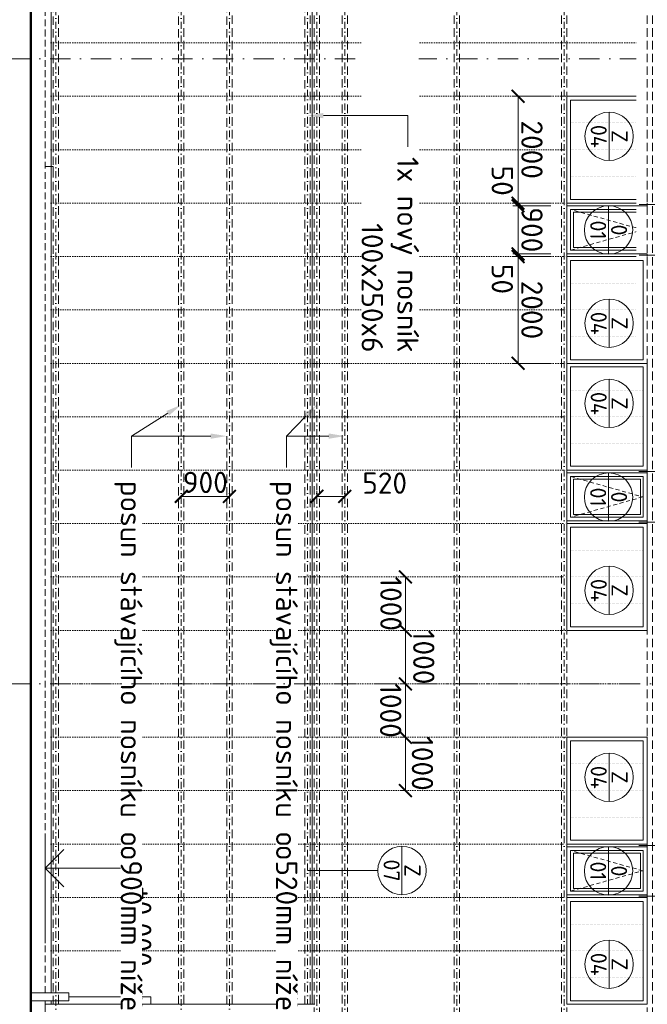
# Model space of a CAD drawing. Header units: millimetres. Extents: x -796345 to 3713765, y -2985421 to 2187451.
# Tile 33 of 256: x -85901 to -74150, y 5700 to 24134. Entities that reach past the tile are written whole.
import ezdxf
from ezdxf import colors
from ezdxf.entities.mleader import LeaderData, LeaderLine
from ezdxf.enums import TextEntityAlignment as Align
from ezdxf.math import Vec2, Vec3

# ---------------------------------------------------------------- set-up
doc = ezdxf.new("R2010")
doc.units = ezdxf.units.MM
doc.header["$PDMODE"] = 1
for name, pattern in [('CARKOVANA', [5, 3, -2]), ('CENTERX2', [101.6, 63.5, -12.7, 12.7, -12.7]), ('DASHDOT', [25.4, 12.7, -6.35, 0, -6.35]), ('DOT', [6.35, 0, -6.35]), ('HIDDEN', [9.525, 6.35, -3.175])]:
    doc.linetypes.add(name, pattern=pattern)
doc.layers.get('Defpoints').update_dxf_attribs({"color": 8})
for name, color, linetype, lineweight in [('A99_N_kce-pohl', 1, 'Continuous', 9), ('A99_N_kce-rez-ten', 4, 'Continuous', 9), ('A99_N_koty-200', 5, 'Continuous', 5), ('A99_N_koty-200-vysk', 6, 'Continuous', 9), ('A99_N_osy', 1, 'CENTERX2', 9), ('A99_N_sraf', 252, 'Continuous', 0), ('A99_N_txt-popis-50', 240, 'Continuous', 9), ('A99_N_znaceni 200', 5, 'Continuous', 5), ('A99_S_kce-pohl', 7, 'Continuous', 5), ('A99_S_kce-rez-sil', 7, 'Continuous', 15), ('A99_S_osy', 1, 'CENTERX2', 5)]:
    doc.layers.add(name, color=color, linetype=linetype, lineweight=lineweight)
doc.styles.add('A99_kota', font='isocpeur.ttf', dxfattribs={"height": 2})
doc.styles.add('A99_popis', font='isocpeur.ttf')
doc.dimstyles.new('A99_kota_200 new', dxfattribs={"dimscale": 200, "dimtxt": 2, "dimasz": 1.2, "dimexe": 0.5, "dimexo": 1.5, "dimgap": 0.3, "dimtad": 1, "dimdec": 0, "dimzin": 3, "dimdsep": 46, "dimtxsty": 'A99_kota', "dimblk": 'ARCHTICK', "dimcen": 2.5, "dimazin": 2, "dimtfac": 0.75, "dimtdec": 0, "dimtmove": 2, "dimatfit": 0, "dimfxl": 4, "dimfxlon": 1, "dimtolj": 1, "dimtzin": 0, "dimlwd": 5, "dimlwe": 5, "dimarcsym": 0})

# ---------------------------------------------------------------- blocks, each defined once
blk = doc.blocks.new('*U60')
at = {"color": 0, "linetype": 'ByBlock', "lineweight": -2}
blk.add_line((3, 0), (-7, 0), dxfattribs=at)
for points in [[(0, 0), (0, 7.2), (0, 7.2), (-9.7, 7.2)], [(1.75, 1.75), (0, 0), (-1.75, 1.75)]]:
    blk.add_lwpolyline(points, dxfattribs=at)
at = {"color": 0, "linetype": 'ByBlock', "lineweight": -2, "style": 'A99_kota'}
blk.add_attdef('VYSKA', text='', height=2, dxfattribs=at).set_placement((-2, 9.95), align=Align.TOP_RIGHT)
blk.add_attdef('POPIS', text='', height=2, dxfattribs=at).set_placement((-9.2, 6.7), align=Align.TOP_LEFT)
blk = doc.blocks.new('*U99')
at = {"color": 0, "linetype": 'ByBlock'}
blk.add_line((-3.02, 0), (3.02, 0), dxfattribs=at)
blk.add_circle((0, 0), 3.02, dxfattribs=at)
at = {"color": 0, "linetype": 'ByBlock', "style": 'A99_popis'}
for tag, p in [('KATEGORIE', (0, 1.31)), ('PRVEK', (0, -1.3))]:
    blk.add_attdef(tag, text='', height=2, dxfattribs=at).set_placement(p, align=Align.MIDDLE_CENTER)
blk = doc.blocks.new('_ArchTick')
at = {"color": 0, "linetype": 'ByBlock', "const_width": 0.15}
blk.add_lwpolyline([(-0.5, -0.5), (0.5, 0.5)], dxfattribs=at)
blk = doc.blocks.new('*D496')
at = {"layer": 'A99_N_koty-200', "color": 0, "lineweight": 5, "transparency": 16777216}
for p, q in [((-87957, 26350), (-90735, 26350)), ((-90635, -950), (-90635, 26350)), ((-86635, -950), (-90735, -950))]:
    blk.add_line(p, q, dxfattribs=at)
at = {"layer": 'Defpoints', "color": 0, "linetype": 'Continuous', "lineweight": 0, "transparency": 16777216}
for p in [(-90635, 26350), (-87657, 26350), (-85045, -950)]:
    blk.add_point(p, dxfattribs=at)
at = {"layer": 'A99_N_koty-200', "color": 0, "linetype": 'Continuous', "lineweight": 5, "transparency": 16777216, "xscale": 240, "yscale": 240, "zscale": 240}
for p, rotation in [((-90635, 26350), 90), ((-90635, -950), 270)]:
    blk.add_blockref('_ArchTick', p, dxfattribs=dict(at, rotation=rotation))
at = {"layer": 'A99_N_koty-200', "color": 0, "linetype": 'Continuous', "lineweight": 5, "transparency": 16777216, "insert": (-90107, 12173), "char_height": 400, "attachment_point": 5, "rotation": 270, "style": 'A99_kota', "bg_fill": 3, "box_fill_scale": 1.1, "bg_fill_color": 256, "bg_fill_true_color": 13158600, "bg_fill_transparency": 0}
blk.add_mtext('\\A1;I. ETAPA', dxfattribs=at)
blk = doc.blocks.new('*D513')
at = {"layer": 'A99_N_koty-200', "color": 0, "lineweight": 5, "transparency": 16777216}
for p, q in [((-80555, 41205), (-80555, 41305)), ((-80195, 40405), (-80195, 41305)), ((-80555, 41205), (-80195, 41205))]:
    blk.add_line(p, q, dxfattribs=at)
at = {"layer": 'Defpoints', "color": 0, "lineweight": 0, "transparency": 16777216}
for p in [(-80555, 41205), (-80195, 41205), (-80195, 20178)]:
    blk.add_point(p, dxfattribs=at)
at = {"layer": 'A99_N_koty-200', "color": 0, "lineweight": 5, "transparency": 16777216, "xscale": 240, "yscale": 240, "zscale": 240, "rotation": 180}
blk.add_blockref('_ArchTick', (-80555, 41205), dxfattribs=at)
at = {"layer": 'A99_N_koty-200', "color": 0, "lineweight": 5, "transparency": 16777216, "xscale": 240, "yscale": 240, "zscale": 240}
blk.add_blockref('_ArchTick', (-80195, 41205), dxfattribs=at)
at = {"layer": 'A99_N_koty-200', "color": 0, "transparency": 16777216, "insert": (-80350, 41475), "char_height": 400, "attachment_point": 5, "style": 'A99_kota'}
blk.add_mtext('\\A1;360', dxfattribs=at)
blk = doc.blocks.new('*D516')
at = {"layer": 'A99_N_koty-200', "color": 0, "lineweight": 5, "transparency": 16777216}
for p, q in [((-81975, 15402.5), (-81975, 15110)), ((-82875, 15210), (-82875, 15110)), ((-82875, 15210), (-81975, 15210))]:
    blk.add_line(p, q, dxfattribs=at)
at = {"layer": 'Defpoints', "color": 0, "lineweight": 0, "transparency": 16777216}
for p in [(-81975, 15702.5), (-82875, 15280), (-81975, 15210)]:
    blk.add_point(p, dxfattribs=at)
at = {"layer": 'A99_N_koty-200', "color": 0, "lineweight": 5, "transparency": 16777216, "xscale": 240, "yscale": 240, "zscale": 240}
for p, rotation in [((-82875, 15210), 179.9999999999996), ((-81975, 15210), 359.9999999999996)]:
    blk.add_blockref('_ArchTick', p, dxfattribs=dict(at, rotation=rotation))
at = {"layer": 'A99_N_koty-200', "color": 0, "transparency": 16777216, "insert": (-82425, 15470), "char_height": 400, "attachment_point": 5, "style": 'A99_kota'}
blk.add_mtext('\\A1;900', dxfattribs=at)
blk = doc.blocks.new('*D517')
at = {"layer": 'A99_N_koty-200', "color": 0, "lineweight": 5, "transparency": 16777216}
for p, q in [((-80335, 15210), (-80335, 15310)), ((-79815, 15210), (-79815, 15310)), ((-80335, 15210), (-79815, 15210))]:
    blk.add_line(p, q, dxfattribs=at)
at = {"layer": 'Defpoints', "color": 0, "lineweight": 0, "transparency": 16777216}
for p in [(-80335, 15210), (-79815, 15210), (-79815, 15210)]:
    blk.add_point(p, dxfattribs=at)
at = {"layer": 'A99_N_koty-200', "color": 0, "lineweight": 5, "transparency": 16777216, "xscale": 240, "yscale": 240, "zscale": 240}
for p, rotation in [((-80335, 15210), 179.9999999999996), ((-79815, 15210), 359.9999999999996)]:
    blk.add_blockref('_ArchTick', p, dxfattribs=dict(at, rotation=rotation))
at = {"layer": 'A99_N_koty-200', "color": 0, "transparency": 16777216, "insert": (-79067.5, 15457.5), "char_height": 400, "attachment_point": 5, "style": 'A99_kota'}
blk.add_mtext('\\A1;520', dxfattribs=at)
blk = doc.blocks.new('*D519')
at = {"layer": 'A99_N_koty-200', "color": 0, "lineweight": 5, "transparency": 16777216}
for p, q in [((-75955, 22700), (-76670, 22700)), ((-76570, 22700), (-76570, 20700)), ((-75955, 20700), (-76670, 20700))]:
    blk.add_line(p, q, dxfattribs=at)
at = {"layer": 'Defpoints', "color": 0, "lineweight": 0, "transparency": 16777216}
for p in [(-75655, 22700), (-76570, 20700), (-75655, 20700)]:
    blk.add_point(p, dxfattribs=at)
at = {"layer": 'A99_N_koty-200', "color": 0, "lineweight": 5, "transparency": 16777216, "xscale": 240, "yscale": 240, "zscale": 240}
for p, rotation in [((-76570, 22700), 90), ((-76570, 20700), 270)]:
    blk.add_blockref('_ArchTick', p, dxfattribs=dict(at, rotation=rotation))
at = {"layer": 'A99_N_koty-200', "color": 0, "transparency": 16777216, "insert": (-76310, 21700), "char_height": 400, "attachment_point": 5, "rotation": 270, "style": 'A99_kota'}
blk.add_mtext('\\A1;2000', dxfattribs=at)
blk = doc.blocks.new('*D520')
at = {"layer": 'A99_N_koty-200', "color": 0, "lineweight": 5, "transparency": 16777216}
for p, q in [((-76570, 20700), (-76570, 20940)), ((-75955, 20700), (-76670, 20700)), ((-75955, 20650), (-76670, 20650)), ((-76570, 20700), (-76570, 20650)), ((-76570, 20650), (-76570, 20410))]:
    blk.add_line(p, q, dxfattribs=at)
at = {"layer": 'Defpoints', "color": 0, "lineweight": 0, "transparency": 16777216}
for p in [(-76570, 20650), (-75655, 20700), (-75655, 20650)]:
    blk.add_point(p, dxfattribs=at)
at = {"layer": 'A99_N_koty-200', "color": 0, "lineweight": 5, "transparency": 16777216, "xscale": 240, "yscale": 240, "zscale": 240}
for p, rotation in [((-76570, 20700), 270), ((-76570, 20650), 90)]:
    blk.add_blockref('_ArchTick', p, dxfattribs=dict(at, rotation=rotation))
at = {"layer": 'A99_N_koty-200', "color": 0, "transparency": 16777216, "insert": (-76865, 21120), "char_height": 400, "attachment_point": 5, "rotation": 270, "style": 'A99_kota'}
blk.add_mtext('\\A1;50', dxfattribs=at)
blk = doc.blocks.new('*D521')
at = {"layer": 'A99_N_koty-200', "color": 0, "lineweight": 5, "transparency": 16777216}
for p, q in [((-75955, 20650), (-76670, 20650)), ((-76570, 20650), (-76570, 19750)), ((-75955, 19750), (-76670, 19750))]:
    blk.add_line(p, q, dxfattribs=at)
at = {"layer": 'Defpoints', "color": 0, "lineweight": 0, "transparency": 16777216}
for p in [(-75655, 20650), (-76570, 19750), (-75655, 19750)]:
    blk.add_point(p, dxfattribs=at)
at = {"layer": 'A99_N_koty-200', "color": 0, "lineweight": 5, "transparency": 16777216, "xscale": 240, "yscale": 240, "zscale": 240}
for p, rotation in [((-76570, 20650), 90), ((-76570, 19750), 270)]:
    blk.add_blockref('_ArchTick', p, dxfattribs=dict(at, rotation=rotation))
at = {"layer": 'A99_N_koty-200', "color": 0, "transparency": 16777216, "insert": (-76310, 20200), "char_height": 400, "attachment_point": 5, "rotation": 270, "style": 'A99_kota'}
blk.add_mtext('\\A1;900', dxfattribs=at)
blk = doc.blocks.new('*D522')
at = {"layer": 'A99_N_koty-200', "color": 0, "lineweight": 5, "transparency": 16777216}
for p, q in [((-75955, 19700), (-76670, 19700)), ((-76570, 17700), (-76570, 19700)), ((-75955, 17700), (-76670, 17700))]:
    blk.add_line(p, q, dxfattribs=at)
at = {"layer": 'Defpoints', "color": 0, "lineweight": 0, "transparency": 16777216}
for p in [(-76570, 19700), (-75655, 19700), (-75655, 17700)]:
    blk.add_point(p, dxfattribs=at)
at = {"layer": 'A99_N_koty-200', "color": 0, "lineweight": 5, "transparency": 16777216, "xscale": 240, "yscale": 240, "zscale": 240}
for p, rotation in [((-76570, 19700), 90), ((-76570, 17700), 270)]:
    blk.add_blockref('_ArchTick', p, dxfattribs=dict(at, rotation=rotation))
at = {"layer": 'A99_N_koty-200', "color": 0, "transparency": 16777216, "insert": (-76310, 18700), "char_height": 400, "attachment_point": 5, "rotation": 270, "style": 'A99_kota'}
blk.add_mtext('\\A1;2000', dxfattribs=at)
blk = doc.blocks.new('*D523')
at = {"layer": 'A99_N_koty-200', "color": 0, "lineweight": 5, "transparency": 16777216}
for p, q in [((-76570, 19750), (-76570, 19990)), ((-75955, 19750), (-76670, 19750)), ((-76570, 19700), (-76570, 19750)), ((-75955, 19700), (-76670, 19700)), ((-76570, 19700), (-76570, 19460))]:
    blk.add_line(p, q, dxfattribs=at)
at = {"layer": 'Defpoints', "color": 0, "lineweight": 0, "transparency": 16777216}
for p in [(-76570, 19750), (-75655, 19750), (-75655, 19700)]:
    blk.add_point(p, dxfattribs=at)
at = {"layer": 'A99_N_koty-200', "color": 0, "lineweight": 5, "transparency": 16777216, "xscale": 240, "yscale": 240, "zscale": 240}
for p, rotation in [((-76570, 19750), 270), ((-76570, 19700), 90)]:
    blk.add_blockref('_ArchTick', p, dxfattribs=dict(at, rotation=rotation))
at = {"layer": 'A99_N_koty-200', "color": 0, "transparency": 16777216, "insert": (-76865, 19280), "char_height": 400, "attachment_point": 5, "rotation": 270, "style": 'A99_kota'}
blk.add_mtext('\\A1;50', dxfattribs=at)
blk = doc.blocks.new('*D524')
at = {"layer": 'A99_N_koty-200', "color": 0, "lineweight": 5, "transparency": 16777216}
for p, q in [((-78680, 12700), (-78780, 12700)), ((-78680, 11700), (-78680, 12700)), ((-78680, 11700), (-78780, 11700))]:
    blk.add_line(p, q, dxfattribs=at)
at = {"layer": 'Defpoints', "color": 0, "lineweight": 0, "transparency": 16777216}
for p in [(-78680, 12700), (-78680, 12700), (-78680, 11700)]:
    blk.add_point(p, dxfattribs=at)
at = {"layer": 'A99_N_koty-200', "color": 0, "lineweight": 5, "transparency": 16777216, "xscale": 240, "yscale": 240, "zscale": 240}
for p, rotation in [((-78680, 12700), 90), ((-78680, 11700), 270)]:
    blk.add_blockref('_ArchTick', p, dxfattribs=dict(at, rotation=rotation))
at = {"layer": 'A99_N_koty-200', "color": 0, "transparency": 16777216, "insert": (-78335, 12200), "char_height": 400, "attachment_point": 5, "rotation": 270, "style": 'A99_kota'}
blk.add_mtext('\\A1;1000', dxfattribs=at)
blk = doc.blocks.new('*D525')
at = {"layer": 'A99_N_koty-200', "color": 0, "lineweight": 5, "transparency": 16777216}
for p, q in [((-78680, 13700), (-78780, 13700)), ((-78680, 12700), (-78680, 13700)), ((-78680, 12700), (-78780, 12700))]:
    blk.add_line(p, q, dxfattribs=at)
at = {"layer": 'Defpoints', "color": 0, "lineweight": 0, "transparency": 16777216}
for p in [(-78680, 13700), (-78680, 13700), (-78680, 12700)]:
    blk.add_point(p, dxfattribs=at)
at = {"layer": 'A99_N_koty-200', "color": 0, "lineweight": 5, "transparency": 16777216, "xscale": 240, "yscale": 240, "zscale": 240}
for p, rotation in [((-78680, 13700), 90), ((-78680, 12700), 270)]:
    blk.add_blockref('_ArchTick', p, dxfattribs=dict(at, rotation=rotation))
at = {"layer": 'A99_N_koty-200', "color": 0, "transparency": 16777216, "insert": (-78950, 13200), "char_height": 400, "attachment_point": 5, "rotation": 270, "style": 'A99_kota'}
blk.add_mtext('\\A1;1000', dxfattribs=at)
blk = doc.blocks.new('*D526')
at = {"layer": 'A99_N_koty-200', "color": 0, "lineweight": 5, "transparency": 16777216}
for p, q in [((-78680, 11700), (-78780, 11700)), ((-78680, 11700), (-78680, 10700)), ((-78680, 10700), (-78780, 10700))]:
    blk.add_line(p, q, dxfattribs=at)
at = {"layer": 'Defpoints', "color": 0, "lineweight": 0, "transparency": 16777216}
for p in [(-78680, 11700), (-78680, 10700), (-78680, 10700)]:
    blk.add_point(p, dxfattribs=at)
at = {"layer": 'A99_N_koty-200', "color": 0, "lineweight": 5, "transparency": 16777216, "xscale": 240, "yscale": 240, "zscale": 240}
for p, rotation in [((-78680, 11700), 90), ((-78680, 10700), 270)]:
    blk.add_blockref('_ArchTick', p, dxfattribs=dict(at, rotation=rotation))
at = {"layer": 'A99_N_koty-200', "color": 0, "transparency": 16777216, "insert": (-78955, 11200), "char_height": 400, "attachment_point": 5, "rotation": 270, "style": 'A99_kota'}
blk.add_mtext('\\A1;1000', dxfattribs=at)
blk = doc.blocks.new('*D527')
at = {"layer": 'A99_N_koty-200', "color": 0, "lineweight": 5, "transparency": 16777216}
for p, q in [((-78680, 10700), (-78780, 10700)), ((-78680, 10700), (-78680, 9700)), ((-78680, 9700), (-78780, 9700))]:
    blk.add_line(p, q, dxfattribs=at)
at = {"layer": 'Defpoints', "color": 0, "lineweight": 0, "transparency": 16777216}
for p in [(-78680, 10700), (-78680, 9700), (-78680, 9700)]:
    blk.add_point(p, dxfattribs=at)
at = {"layer": 'A99_N_koty-200', "color": 0, "lineweight": 5, "transparency": 16777216, "xscale": 240, "yscale": 240, "zscale": 240}
for p, rotation in [((-78680, 10700), 90), ((-78680, 9700), 270)]:
    blk.add_blockref('_ArchTick', p, dxfattribs=dict(at, rotation=rotation))
at = {"layer": 'A99_N_koty-200', "color": 0, "transparency": 16777216, "insert": (-78360, 10210), "char_height": 400, "attachment_point": 5, "rotation": 270, "style": 'A99_kota'}
blk.add_mtext('\\A1;1000', dxfattribs=at)

msp = doc.modelspace()

# ---------------------------------------------------------------- linework, layer by layer
at = {"layer": 'A99_N_kce-pohl', "color": 7, "linetype": 'HIDDEN', "lineweight": 5, "ltscale": 20}
msp.add_line((-85425, 5915.1), (-85425, 100450), dxfattribs=at)
at = {"layer": 'A99_N_kce-pohl', "color": 1, "linetype": 'Continuous', "lineweight": 9}
for p, q in [((-85309.9, 24515), (-85309.9, 5915)), ((-80375, 5700), (-85425, 5700))]:
    msp.add_line(p, q, dxfattribs=at)
at = {"layer": 'A99_N_kce-pohl', "color": 1, "lineweight": 9}
msp.add_lwpolyline([(-80425, 5700), (-80425, 24515)], dxfattribs=at)
at = {"layer": 'A99_N_kce-pohl', "linetype": 'Continuous', "lineweight": 5, "ltscale": 0.5}
for points in [[(-74155, 22700), (-74155, 20700), (-75655, 20700), (-75655, 22700)], [(-74225, 22630), (-74225, 20770), (-75585, 20770), (-75585, 22630)], [(-74155, 20700), (-74155, 19700), (-75655, 19700), (-75655, 20700)], [(-74225, 20580), (-74225, 19820), (-75585, 19820), (-75585, 20580)], [(-74275, 20530), (-74275, 19870), (-75535, 19870), (-75535, 20530)], [(-74155, 17700), (-74155, 19700), (-75655, 19700), (-75655, 17700)]]:
    msp.add_lwpolyline(points, close=True, dxfattribs=at)
at = {"layer": 'A99_N_kce-pohl', "linetype": 'DOT', "lineweight": 5, "ltscale": 4}
for points in [[(-75575, 22200), (-74235, 22200)], [(-75575, 21700), (-74235, 21700)], [(-75575, 21200), (-74235, 21200)], [(-75575, 19200), (-74235, 19200)], [(-75575, 18700), (-74235, 18700)], [(-75575, 18200), (-74235, 18200)]]:
    msp.add_lwpolyline(points, dxfattribs=at)
at = {"layer": 'A99_N_kce-pohl', "linetype": 'CARKOVANA', "lineweight": 5, "ltscale": 25}
msp.add_lwpolyline([(-75585, 19820), (-74235, 20200), (-75585, 20580)], dxfattribs=at)
at = {"layer": 'A99_N_kce-pohl', "color": 1, "linetype": 'Continuous', "lineweight": 5}
msp.add_lwpolyline([(-85309.9, 5765), (-85309.9, 5700)], dxfattribs=at)
at = {"layer": 'A99_N_osy', "linetype": 'DASHDOT', "lineweight": 9, "ltscale": 30}
msp.add_lwpolyline([(-89905, 23400), (-69440, 23400)], dxfattribs=at)
at = {"layer": 'A99_N_sraf', "linetype": 'DOT', "lineweight": 5, "ltscale": 7}
for points in [[(-85309.9, 23700), (-72365.4, 23700)], [(-85309.9, 22700), (-72257, 22700)], [(-85309.9, 21700), (-75655, 21700)], [(-85309.9, 20700), (-75655, 20700)], [(-85309.9, 19700), (-75655, 19700)], [(-85309.9, 18700), (-75655, 18700)], [(-85309.9, 17700), (-75655, 17700)], [(-85309.9, 16700), (-75655, 16700)], [(-85309.9, 15700), (-75655, 15700)], [(-85309.9, 14700), (-75655, 14700)], [(-85309.9, 13700), (-75655, 13700)], [(-85309.9, 12700), (-71173.4, 12700)], [(-85309.9, 11700), (-71065, 11700)], [(-85309.9, 10700), (-71173.4, 10700)], [(-85309.9, 9700), (-75655, 9700)], [(-85309.9, 8700), (-75655, 8700)], [(-85309.9, 7700), (-75655, 7700)], [(-85309.9, 6700), (-75655, 6700)]]:
    msp.add_lwpolyline(points, dxfattribs=at)
at = {"layer": 'A99_S_kce-pohl', "lineweight": 9}
msp.add_line((-85425, 715), (-85425, 5765), dxfattribs=at)
msp.add_lwpolyline([(-85695, 5915.1), (-84980, 5915), (-84980, 5765), (-85695, 5765)], dxfattribs=at)
at = {"layer": 'A99_S_kce-rez-sil', "color": 30, "linetype": 'HIDDEN', "lineweight": 0, "ltscale": 25}
msp.add_lwpolyline([(-82025, 5700), (-82025, 24450), (-81925, 24450), (-81925, 5700)], dxfattribs=at)

# ---------------------------------------------------------------- block references
at = {"layer": 'A99_N_koty-200-vysk', "lineweight": 5}
ref = msp.add_blockref('*U60', (-85425, 8247.5), dxfattribs=dict(at, xscale=-200, yscale=200, zscale=200, rotation=269.9999999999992))
ref.add_attrib('VYSKA', '±0,000', dxfattribs={"layer": '0', "color": 0, "linetype": 'ByBlock', "lineweight": -2, "height": 400, "rotation": 270, "style": 'A99_kota'}).set_placement((-83435, 6407.5), align=Align.TOP_RIGHT)
at = {"layer": 'A99_N_znaceni 200', "xscale": 150, "yscale": 150, "zscale": 150, "rotation": 270}
for p, values in [((-74865, 21950), {'KATEGORIE': 'Z', 'PRVEK': '04'}), ((-74875, 20196.9), {'KATEGORIE': '0', 'PRVEK': '01'})]:
    msp.add_blockref('*U99', p, dxfattribs=at).add_auto_attribs(values)

# ---------------------------------------------------------------- next in the draw order: dimensions: what is measured, and where the dimension line sits
at = {"layer": 'A99_N_koty-200', "color": 1, "linetype": 'Continuous', "lineweight": 5}
dim = msp.add_linear_dim(base=(-90635, 26350), p1=(-85045, -950), p2=(-87657.3, 26350), angle=90, text='I. ETAPA', dimstyle='A99_kota_200 new', override={"dimscale": 0, "dimtix": 0, "dimtofl": 1, "dimtmove": 2, "dimatfit": 0, "dimfxl": 20, "dimtfill": 1}, dxfattribs=at)
dim.commit()
dim.dimension.update_dxf_attribs({"geometry": '*D496', "text_midpoint": (-90107.5, 12172.5), "dimtype": 128})

# ---------------------------------------------------------------- next in the draw order: leaders
at = {"layer": 'A99_N_txt-popis-50', "lineweight": 9}
ml = msp.add_multileader_mtext('Standard', dxfattribs=at)
ml.set_content('\\A1;{\\C256;vertikalní panely budou v úrovni +5,000 m (horní hrana vrat) horizontálně rozděleny na dvě části. }', color=1, style='A99_popis')
ml.set_leader_properties(color=256, linetype='ByLayer', lineweight=-1)
ml.build(insert=Vec2(0, 0))
ml.multileader.update_dxf_attribs({"dogleg_length": 1, "arrow_head_size": 300, "scale": 200})
ctx = ml.context
ctx.base_point, ctx.scale, ctx.char_height, ctx.arrow_head_size, ctx.landing_gap_size, ctx.plane_origin, ctx.plane_x_axis, ctx.plane_y_axis = Vec3(-74217.5, 61732.5), 200, 400, 300, 250, Vec3(-82778.5, 49152.5), Vec3(0, -1), Vec3(1, 0)
notes = []
notes.append((ctx, [(1, (1, 1, 0), (-74217.5, 45587.5), (0, 1), 585, [(0, [(-80425, 45582.5)], 0, [])])]))
ctx.mtext.insert, ctx.mtext.text_direction, ctx.mtext.rotation, ctx.mtext.width, ctx.mtext.defined_height, ctx.mtext.flow_direction = Vec3(-73957.5, 61482.5), Vec3(0, -1), 4.712389, 15234.519, 2541.3, 5
ctx.mtext.has_bg_fill, ctx.mtext.bg_color, ctx.mtext.bg_scale_factor, ctx.mtext.bg_transparency, ctx.mtext.use_window_bg_color = 1, -1073741824, 1, 0, 1
for ctx, leaders in notes:
    for number, flags, end, landing, length, lines in leaders:
        leader = LeaderData()
        leader.index, (leader.has_last_leader_line, leader.has_dogleg_vector, leader.attachment_direction) = number, flags
        leader.last_leader_point, leader.dogleg_vector, leader.dogleg_length = Vec3(end), Vec3(landing), length
        for number, points, colour, breaks in lines:
            line = LeaderLine()
            line.index, line.vertices, line.color, line.breaks = number, Vec3.list(points), colors.encode_raw_color(colour), breaks
            leader.lines.append(line)
        ctx.leaders.append(leader)

# ---------------------------------------------------------------- next in the draw order: linework, layer by layer
at = {"layer": 'A99_N_kce-pohl', "color": 7, "lineweight": 50}
msp.add_lwpolyline([(-85695, 24515), (-85695, -11482.5)], dxfattribs=at)
at = {"layer": 'A99_N_kce-pohl', "linetype": 'Continuous', "lineweight": 5, "ltscale": 0.5}
for points in [[(-74155, 20700), (-74155, 20650), (-75655, 20650)], [(-74155, 19700), (-74155, 19750), (-75655, 19750)], [(-74155, 15700), (-74155, 15650), (-75655, 15650)], [(-74155, 14700), (-74155, 14750), (-75655, 14750)], [(-74155, 8700), (-74155, 8650), (-75655, 8650)], [(-74155, 7700), (-74155, 7750), (-75655, 7750)]]:
    msp.add_lwpolyline(points, dxfattribs=at)
for points in [[(-74225, 17763.8), (-74225, 19623.8), (-75585, 19623.8), (-75585, 17763.8)], [(-74155, 17700), (-74155, 15700), (-75655, 15700), (-75655, 17700)], [(-74225, 17636.2), (-74225, 15776.2), (-75585, 15776.2), (-75585, 17636.2)], [(-74155, 14700), (-74155, 15700), (-75655, 15700), (-75655, 14700)], [(-74225, 14820), (-74225, 15580), (-75585, 15580), (-75585, 14820)], [(-74275, 14870), (-74275, 15530), (-75535, 15530), (-75535, 14870)], [(-74155, 12700), (-74155, 14700), (-75655, 14700), (-75655, 12700)], [(-74225, 12770), (-74225, 14630), (-75585, 14630), (-75585, 12770)], [(-74155, 10700), (-74155, 8700), (-75655, 8700), (-75655, 10700)], [(-74225, 10630), (-74225, 8770), (-75585, 8770), (-75585, 10630)], [(-74155, 8700), (-74155, 7700), (-75655, 7700), (-75655, 8700)], [(-74225, 8580), (-74225, 7820), (-75585, 7820), (-75585, 8580)], [(-74275, 8530), (-74275, 7870), (-75535, 7870), (-75535, 8530)], [(-74155, 5700), (-74155, 7700), (-75655, 7700), (-75655, 5700)], [(-74225, 5763.8), (-74225, 7623.8), (-75585, 7623.8), (-75585, 5763.8)]]:
    msp.add_lwpolyline(points, close=True, dxfattribs=at)
at = {"layer": 'A99_N_kce-pohl', "linetype": 'DOT', "lineweight": 5, "ltscale": 4}
for points in [[(-75575, 17200), (-74235, 17200)], [(-75575, 16700), (-74235, 16700)], [(-75575, 16200), (-74235, 16200)], [(-75575, 14200), (-74235, 14200)], [(-75575, 13700), (-74235, 13700)], [(-75575, 13200), (-74235, 13200)], [(-75575, 10200), (-74235, 10200)], [(-75575, 9700), (-74235, 9700)], [(-75575, 9200), (-74235, 9200)], [(-75575, 7200), (-74235, 7200)], [(-75575, 6700), (-74235, 6700)], [(-75575, 6200), (-74235, 6200)]]:
    msp.add_lwpolyline(points, dxfattribs=at)
at = {"layer": 'A99_N_kce-pohl', "linetype": 'CARKOVANA', "lineweight": 5, "ltscale": 25}
for points in [[(-75585, 15580), (-74235, 15200), (-75585, 14820)], [(-75585, 7820), (-74235, 8200), (-75585, 8580)]]:
    msp.add_lwpolyline(points, dxfattribs=at)
at = {"layer": 'A99_N_kce-pohl', "color": 1, "linetype": 'Continuous', "lineweight": 5}
msp.add_lwpolyline([(-83447.5, 5700), (-83447.5, 5840), (-84980, 5840)], dxfattribs=at)
at = {"layer": 'A99_N_kce-rez-ten', "color": 3, "linetype": 'Continuous', "lineweight": 0, "ltscale": 0.5}
msp.add_lwpolyline([(-85425, 21385), (-85275, 21385), (-85275, 21255)], dxfattribs=at)
at = {"layer": 'A99_N_znaceni 200'}
for points in [[(-73459.5, 20675), (-74300, 20675)], [(-73459.5, 19725), (-74300, 19725)], [(-73469.5, 15675), (-74310, 15675)], [(-73469.5, 14725), (-74310, 14725)], [(-73469.5, 8675), (-74310, 8675)], [(-73469.5, 7725), (-74310, 7725)]]:
    msp.add_lwpolyline(points, dxfattribs=at)
at = {"layer": 'A99_S_kce-rez-sil', "linetype": 'HIDDEN', "lineweight": 0, "ltscale": 25}
for points in [[(-85275, 5700), (-85275, 24450), (-85175, 24450), (-85175, 5700)], [(-80385, -950), (-80385, 24450), (-80285, 24450), (-80285, -950)], [(-77765, -950), (-77765, 24450), (-77665, 24450), (-77665, -950)], [(-75755, -950), (-75755, 24450), (-75655, 24450), (-75655, -950)], [(-74155, -950), (-74155, 24450), (-74055, 24450), (-74055, -950)]]:
    msp.add_lwpolyline(points, dxfattribs=at)
at = {"layer": 'A99_S_kce-rez-sil', "color": 1, "linetype": 'HIDDEN', "lineweight": 0, "ltscale": 25}
msp.add_lwpolyline([(-80565, 5700), (-80565, 24450), (-80465, 24450), (-80465, 5700)], dxfattribs=at)
at = {"layer": 'A99_S_kce-rez-sil', "color": 30, "linetype": 'HIDDEN', "lineweight": 0, "ltscale": 25}
msp.add_lwpolyline([(-79865, -950), (-79865, 24450), (-79765, 24450), (-79765, -950)], dxfattribs=at)
at = {"layer": 'A99_S_osy', "linetype": 'DASHDOT', "lineweight": 5, "ltscale": 10}
for points in [[(-85225, 24600), (-85225, -950)], [(-80515, 24600), (-80515, 5700)], [(-80335, 24600), (-80335, -950)], [(-77715, 24600), (-77715, -950)], [(-75705, 24600), (-75705, -950)]]:
    msp.add_lwpolyline(points, dxfattribs=at)

# ---------------------------------------------------------------- next in the draw order: block references
at = {"layer": 'A99_N_znaceni 200'}
ref = msp.add_blockref('*U99', (-74865, 18450), dxfattribs=dict(at, xscale=-150, yscale=150, zscale=150, rotation=270))
ref.add_attrib('KATEGORIE', 'Z', dxfattribs={"layer": '0', "color": 0, "linetype": 'ByBlock', "height": 300, "rotation": 270, "style": 'A99_popis'}).set_placement((-74668.5, 18450), align=Align.MIDDLE_CENTER)
ref.add_attrib('PRVEK', '04', dxfattribs={"layer": '0', "color": 0, "linetype": 'ByBlock', "height": 300, "rotation": 270, "style": 'A99_popis'}).set_placement((-75059.7, 18450), align=Align.MIDDLE_CENTER)
at = {"layer": 'A99_N_znaceni 200', "xscale": 150, "yscale": 150, "zscale": 150, "rotation": 270}
for p, values in [((-74865, 16950), {'KATEGORIE': 'Z', 'PRVEK': '04'}), ((-74875, 15196.9), {'KATEGORIE': '0', 'PRVEK': '01'}), ((-74865, 9950), {'KATEGORIE': 'Z', 'PRVEK': '04'}), ((-74875, 8196.9), {'KATEGORIE': '0', 'PRVEK': '01'})]:
    msp.add_blockref('*U99', p, dxfattribs=at).add_auto_attribs(values)
at = {"layer": 'A99_N_znaceni 200'}
ref = msp.add_blockref('*U99', (-74865, 13450), dxfattribs=dict(at, xscale=-150, yscale=150, zscale=150, rotation=270))
ref.add_attrib('KATEGORIE', 'Z', dxfattribs={"layer": '0', "color": 0, "linetype": 'ByBlock', "height": 300, "rotation": 270, "style": 'A99_popis'}).set_placement((-74668.5, 13450), align=Align.MIDDLE_CENTER)
ref.add_attrib('PRVEK', '04', dxfattribs={"layer": '0', "color": 0, "linetype": 'ByBlock', "height": 300, "rotation": 270, "style": 'A99_popis'}).set_placement((-75059.7, 13450), align=Align.MIDDLE_CENTER)
ref = msp.add_blockref('*U99', (-78743, 8205), dxfattribs=dict(at, xscale=-150, yscale=150, zscale=150, rotation=270))
ref.add_attrib('KATEGORIE', 'Z', dxfattribs={"layer": '0', "color": 0, "linetype": 'ByBlock', "height": 300, "rotation": 270, "style": 'A99_popis'}).set_placement((-78546.5, 8205), align=Align.MIDDLE_CENTER)
ref.add_attrib('PRVEK', '07', dxfattribs={"layer": '0', "color": 0, "linetype": 'ByBlock', "height": 300, "rotation": 270, "style": 'A99_popis'}).set_placement((-78937.7, 8205), align=Align.MIDDLE_CENTER)
ref = msp.add_blockref('*U99', (-74865, 6450), dxfattribs=dict(at, xscale=-150, yscale=150, zscale=150, rotation=270))
ref.add_attrib('KATEGORIE', 'Z', dxfattribs={"layer": '0', "color": 0, "linetype": 'ByBlock', "height": 300, "rotation": 270, "style": 'A99_popis'}).set_placement((-74668.5, 6450), align=Align.MIDDLE_CENTER)
ref.add_attrib('PRVEK', '04', dxfattribs={"layer": '0', "color": 0, "linetype": 'ByBlock', "height": 300, "rotation": 270, "style": 'A99_popis'}).set_placement((-75059.7, 6450), align=Align.MIDDLE_CENTER)

# ---------------------------------------------------------------- next in the draw order: dimensions: what is measured, and where the dimension line sits
at = {"layer": 'A99_N_koty-200'}
for base, p1, p2, picture, middle in [((-80195, 41205), (-80555, 41205), (-80195, 20178), '*D513', (-80350, 41475)), ((-79815, 15210), (-80335, 15210), (-79815, 15210), '*D517', (-79067.5, 15457.5))]:
    dim = msp.add_linear_dim(base=base, p1=p1, p2=p2, dimstyle='A99_kota_200 new', override={"dimscale": 0, "dimtix": 0, "dimtofl": 1, "dimtmove": 2, "dimatfit": 3}, dxfattribs=at)
    dim.commit()
    dim.dimension.update_dxf_attribs({"geometry": picture, "text_midpoint": middle, "dimtype": 128})
for base, p1, p2, angle, picture, middle in [((-76570, 20700), (-75655, 22700), (-75655, 20700), 270, '*D519', (-76310, 21700)), ((-76570, 19750), (-75655, 20650), (-75655, 19750), 270, '*D521', (-76310, 20200)), ((-76570, 19700), (-75655, 17700), (-75655, 19700), 90, '*D522', (-76310, 18700))]:
    dim = msp.add_linear_dim(base=base, p1=p1, p2=p2, angle=angle, dimstyle='A99_kota_200 new', override={"dimscale": 0, "dimtix": 0, "dimtofl": 1, "dimtmove": 2, "dimatfit": 3}, dxfattribs=at)
    dim.commit()
    dim.dimension.update_dxf_attribs({"geometry": picture, "text_midpoint": middle})
for base, p1, p2, angle, picture, middle in [((-76570, 20650), (-75655, 20700), (-75655, 20650), 270, '*D520', (-76865, 21120)), ((-76570, 19750), (-75655, 19700), (-75655, 19750), 90, '*D523', (-76865, 19280)), ((-78680, 13700), (-78680, 12700), (-78680, 13700), 270, '*D525', (-78950, 13200)), ((-78680, 12700), (-78680, 11700), (-78680, 12700), 270, '*D524', (-78335, 12200)), ((-78680, 10700), (-78680, 11700), (-78680, 10700), 90, '*D526', (-78955, 11200)), ((-78680, 9700), (-78680, 10700), (-78680, 9700), 90, '*D527', (-78360, 10210))]:
    dim = msp.add_linear_dim(base=base, p1=p1, p2=p2, angle=angle, dimstyle='A99_kota_200 new', override={"dimscale": 0, "dimtix": 0, "dimtofl": 1, "dimtmove": 2, "dimatfit": 3}, dxfattribs=at)
    dim.commit()
    dim.dimension.update_dxf_attribs({"geometry": picture, "text_midpoint": middle, "dimtype": 128})

# ---------------------------------------------------------------- next in the draw order: leaders
at = {"layer": 'A99_N_txt-popis-50', "lineweight": 9}
ml = msp.add_multileader_mtext('Standard', dxfattribs=at)
ml.set_content('\\A1;{\\C256;1x nový nosník\\P100x250x6 }', color=1, style='A99_popis')
ml.set_leader_properties(color=256, linetype='ByLayer', lineweight=-1)
ml.build(insert=Vec2(0, 0))
ml.multileader.update_dxf_attribs({"dogleg_length": 1, "arrow_head_size": 300, "scale": 200})
ctx = ml.context
ctx.base_point, ctx.scale, ctx.char_height, ctx.arrow_head_size, ctx.landing_gap_size, ctx.plane_origin, ctx.plane_x_axis, ctx.plane_y_axis = Vec3(-78632.7, 21752.5), 200, 400, 300, 250, Vec3(-82186, 30470), Vec3(0, -1), Vec3(1, 0)
ctx.text_align_type = 2
notes = []
notes.append((ctx, [(1, (1, 1, 0), (-78632.7, 22337.5), (0, -1), 585, [(0, [(-80515, 22337.5)], 0, [])])]))
ctx.mtext.insert, ctx.mtext.text_direction, ctx.mtext.rotation, ctx.mtext.width, ctx.mtext.defined_height, ctx.mtext.alignment, ctx.mtext.flow_direction = Vec3(-78432.7, 17902.5), Vec3(0, -1), 4.712389, 4027.5, 906.7, 3, 5
ctx.mtext.has_bg_fill, ctx.mtext.bg_color, ctx.mtext.bg_scale_factor, ctx.mtext.bg_transparency, ctx.mtext.use_window_bg_color = 1, -1073741824, 1, 0, 1
ml = msp.add_multileader_mtext('Standard', dxfattribs=at)
ml.set_content('\\A1;{\\C256;posun stávajícího nosníku  o 900mm níže }', color=1, style='A99_popis')
ml.set_leader_properties(color=256, linetype='ByLayer', lineweight=-1)
ml.build(insert=Vec2(0, 0))
ml.multileader.update_dxf_attribs({"dogleg_length": 1, "arrow_head_size": 300, "scale": 200})
ctx = ml.context
ctx.base_point, ctx.scale, ctx.char_height, ctx.arrow_head_size, ctx.landing_gap_size, ctx.plane_origin, ctx.plane_x_axis, ctx.plane_y_axis = Vec3(-83810.2, 15752.5), 200, 400, 300, 250, Vec3(-83486, 9165), Vec3(0, -1), Vec3(1, 0)
notes.append((ctx, [(0, (1, 1, 0), (-83810.2, 16337.5), (0, -1), 585, [(0, [(-82025, 16337.5)], 0, [])])]))
ctx.mtext.insert, ctx.mtext.text_direction, ctx.mtext.rotation, ctx.mtext.width, ctx.mtext.flow_direction = Vec3(-83610, 15502.5), Vec3(0, -1), 4.712389, 6421.707, 5
ctx.mtext.has_bg_fill, ctx.mtext.bg_color, ctx.mtext.bg_scale_factor, ctx.mtext.bg_transparency, ctx.mtext.use_window_bg_color = 1, -1073741824, 1, 0, 1
for ctx, leaders in notes:
    for number, flags, end, landing, length, lines in leaders:
        leader = LeaderData()
        leader.index, (leader.has_last_leader_line, leader.has_dogleg_vector, leader.attachment_direction) = number, flags
        leader.last_leader_point, leader.dogleg_vector, leader.dogleg_length = Vec3(end), Vec3(landing), length
        for number, points, colour, breaks in lines:
            line = LeaderLine()
            line.index, line.vertices, line.color, line.breaks = number, Vec3.list(points), colors.encode_raw_color(colour), breaks
            leader.lines.append(line)
        ctx.leaders.append(leader)

# ---------------------------------------------------------------- next in the draw order: linework, layer by layer
at = {"layer": 'A99_S_osy', "linetype": 'DASHDOT', "lineweight": 5, "ltscale": 10}
for points in [[(-81975, 24600), (-81975, -950)], [(-79815, 24600), (-79815, -950)]]:
    msp.add_lwpolyline(points, dxfattribs=at)

# ---------------------------------------------------------------- next in the draw order: leaders
at = {"layer": 'A99_N_txt-popis-50', "lineweight": 9}
ml = msp.add_multileader_mtext('Standard', dxfattribs=at)
ml.set_content('\\A1;{\\C256;posun stávajícího nosníku o 900mm níže }', color=1, style='A99_popis')
ml.set_leader_properties(color=256, linetype='ByLayer', lineweight=-1)
ml.build(insert=Vec2(0, 0))
ml.multileader.update_dxf_attribs({"dogleg_length": 1, "arrow_head_size": 300, "scale": 200})
ctx = ml.context
ctx.base_point, ctx.scale, ctx.char_height, ctx.arrow_head_size, ctx.landing_gap_size, ctx.plane_origin, ctx.plane_x_axis, ctx.plane_y_axis = Vec3(-83810.2, 15752.5), 200, 400, 300, 250, Vec3(-83941, 9165), Vec3(0, -1), Vec3(1, 0)
notes = []
notes.append((ctx, [(0, (1, 1, 0), (-83810.2, 16337.5), (0, -1), 585, [(0, [(-82875, 16925)], 0, [])])]))
ctx.mtext.insert, ctx.mtext.text_direction, ctx.mtext.rotation, ctx.mtext.width, ctx.mtext.flow_direction = Vec3(-83610, 15502.5), Vec3(0, -1), 4.712389, 6421.707, 5
ctx.mtext.has_bg_fill, ctx.mtext.bg_color, ctx.mtext.bg_scale_factor, ctx.mtext.bg_transparency, ctx.mtext.use_window_bg_color = 1, -1073741824, 1, 0, 1
for ctx, leaders in notes:
    for number, flags, end, landing, length, lines in leaders:
        leader = LeaderData()
        leader.index, (leader.has_last_leader_line, leader.has_dogleg_vector, leader.attachment_direction) = number, flags
        leader.last_leader_point, leader.dogleg_vector, leader.dogleg_length = Vec3(end), Vec3(landing), length
        for number, points, colour, breaks in lines:
            line = LeaderLine()
            line.index, line.vertices, line.color, line.breaks = number, Vec3.list(points), colors.encode_raw_color(colour), breaks
            leader.lines.append(line)
        ctx.leaders.append(leader)

# ---------------------------------------------------------------- next in the draw order: linework, layer by layer
at = {"layer": 'A99_S_kce-rez-sil', "linetype": 'HIDDEN', "lineweight": 0, "ltscale": 25}
msp.add_lwpolyline([(-82925, 5700), (-82925, 24450), (-82825, 24450), (-82825, 5700)], dxfattribs=at)
at = {"layer": 'A99_S_osy', "linetype": 'DASHDOT', "lineweight": 5, "ltscale": 10}
msp.add_lwpolyline([(-82875, 24600), (-82875, -950)], dxfattribs=at)

# ---------------------------------------------------------------- next in the draw order: dimensions: what is measured, and where the dimension line sits
at = {"layer": 'A99_N_koty-200'}
dim = msp.add_linear_dim(base=(-81975, 15210), p1=(-82875, 15280), p2=(-81975, 15702.5), dimstyle='A99_kota_200 new', override={"dimscale": 0, "dimtix": 0, "dimtofl": 1, "dimtmove": 2, "dimatfit": 3}, dxfattribs=at)
dim.commit()
dim.dimension.update_dxf_attribs({"geometry": '*D516', "text_midpoint": (-82425, 15470)})

# ---------------------------------------------------------------- next in the draw order: leaders
at = {"layer": 'A99_N_txt-popis-50', "lineweight": 9}
ml = msp.add_multileader_mtext('Standard', dxfattribs=at)
ml.set_content('\\A1;{\\C256;posun stávajícího nosníku  o 900mm níže }', color=1, style='A99_popis')
ml.set_leader_properties(color=256, linetype='ByLayer', lineweight=-1)
ml.build(insert=Vec2(0, 0))
ml.multileader.update_dxf_attribs({"dogleg_length": 1, "arrow_head_size": 300, "scale": 200})
ctx = ml.context
ctx.base_point, ctx.scale, ctx.char_height, ctx.arrow_head_size, ctx.landing_gap_size, ctx.plane_origin, ctx.plane_x_axis, ctx.plane_y_axis = Vec3(-80902.5, 15752.5), 200, 400, 300, 250, Vec3(-80578.4, 9165), Vec3(0, -1), Vec3(1, 0)
notes = []
notes.append((ctx, [(0, (1, 1, 0), (-80902.5, 16337.5), (0, -1), 585, [(0, [(-79815, 16337.5)], 0, [])])]))
ctx.mtext.insert, ctx.mtext.text_direction, ctx.mtext.rotation, ctx.mtext.width, ctx.mtext.flow_direction = Vec3(-80702.3, 15502.5), Vec3(0, -1), 4.712389, 6421.707, 5
ctx.mtext.has_bg_fill, ctx.mtext.bg_color, ctx.mtext.bg_scale_factor, ctx.mtext.bg_transparency, ctx.mtext.use_window_bg_color = 1, -1073741824, 1, 0, 1
for ctx, leaders in notes:
    for number, flags, end, landing, length, lines in leaders:
        leader = LeaderData()
        leader.index, (leader.has_last_leader_line, leader.has_dogleg_vector, leader.attachment_direction) = number, flags
        leader.last_leader_point, leader.dogleg_vector, leader.dogleg_length = Vec3(end), Vec3(landing), length
        for number, points, colour, breaks in lines:
            line = LeaderLine()
            line.index, line.vertices, line.color, line.breaks = number, Vec3.list(points), colors.encode_raw_color(colour), breaks
            leader.lines.append(line)
        ctx.leaders.append(leader)

# ---------------------------------------------------------------- next in the draw order: leaders
ml = msp.add_multileader_mtext('Standard', dxfattribs=at)
ml.set_content('\\A1;{\\C256;posun stávajícího nosníku o 520mm níže }', color=1, style='A99_popis')
ml.set_leader_properties(color=256, linetype='ByLayer', lineweight=-1)
ml.build(insert=Vec2(0, 0))
ml.multileader.update_dxf_attribs({"dogleg_length": 1, "arrow_head_size": 300, "scale": 200})
ctx = ml.context
ctx.base_point, ctx.scale, ctx.char_height, ctx.arrow_head_size, ctx.landing_gap_size, ctx.plane_origin, ctx.plane_x_axis, ctx.plane_y_axis = Vec3(-80902.5, 15752.5), 200, 400, 300, 250, Vec3(-81033.4, 9165), Vec3(0, -1), Vec3(1, 0)
notes = []
notes.append((ctx, [(0, (1, 1, 0), (-80902.5, 16337.5), (0, -1), 585, [(0, [(-80335, 16925)], 0, [])])]))
ctx.mtext.insert, ctx.mtext.text_direction, ctx.mtext.rotation, ctx.mtext.width, ctx.mtext.flow_direction = Vec3(-80702.3, 15502.5), Vec3(0, -1), 4.712389, 6421.707, 5
ctx.mtext.has_bg_fill, ctx.mtext.bg_color, ctx.mtext.bg_scale_factor, ctx.mtext.bg_transparency, ctx.mtext.use_window_bg_color = 1, -1073741824, 1, 0, 1
for ctx, leaders in notes:
    for number, flags, end, landing, length, lines in leaders:
        leader = LeaderData()
        leader.index, (leader.has_last_leader_line, leader.has_dogleg_vector, leader.attachment_direction) = number, flags
        leader.last_leader_point, leader.dogleg_vector, leader.dogleg_length = Vec3(end), Vec3(landing), length
        for number, points, colour, breaks in lines:
            line = LeaderLine()
            line.index, line.vertices, line.color, line.breaks = number, Vec3.list(points), colors.encode_raw_color(colour), breaks
            leader.lines.append(line)
        ctx.leaders.append(leader)

# ---------------------------------------------------------------- next in the draw order: linework, layer by layer
at = {"layer": 'A99_N_osy', "linetype": 'DASHDOT', "lineweight": 9, "ltscale": 30}
msp.add_lwpolyline([(-89905, 11700), (-69440, 11700)], dxfattribs=at)
at = {"layer": 'A99_N_znaceni 200'}
msp.add_lwpolyline([(-79196, 8205), (-80515, 8205)], dxfattribs=at)

doc.saveas('drawing.dxf')
